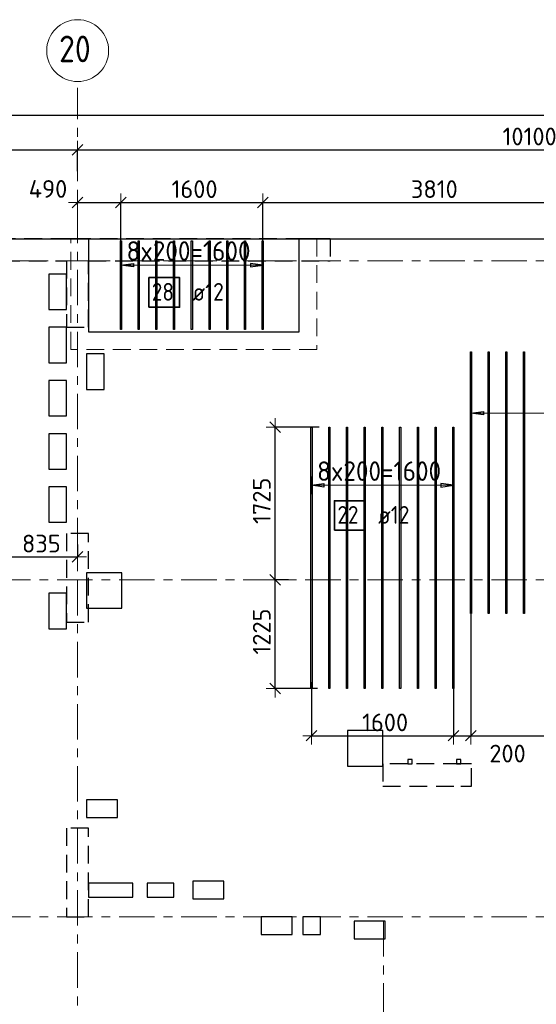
# Model space of a CAD drawing. Header units: metres. Extents: x -38 to 100, y -15 to 19.
# Tile 15 of 41: x 50.85 to 56.68, y 8.01 to 19.12. Entities that reach past the tile are written whole.
import ezdxf

# ---------------------------------------------------------------- set-up
doc = ezdxf.new("R2010")
doc.units = ezdxf.units.M
doc.header["$PDMODE"] = 65
for name, pattern in [('______11', [0.5, 0.4, -0.05, 0, -0.05]), ('______2', [0.27, 0.2, -0.07]), ('______5', [1.1, 0.8, -0.1, 0.1, -0.1])]:
    doc.linetypes.add(name, pattern=pattern)
for name, color, linetype, lineweight in [('XR$2$Осевая линия (1)', 7, '______5', 13), ('XR$2$Размерная линия (1)', 7, 'Continuous', 13), ('XR$3$Перекрытие (1)', 7, 'Continuous', 35), ('XR$3$Перекрытие (2)', 7, 'Continuous', 35), ('XR$3$Размерная линия (1)', 7, 'Continuous', 13), ('XR$5$Стена (1)', 7, 'Continuous', 35)]:
    doc.layers.add(name, color=color, linetype=linetype, lineweight=lineweight)
doc.layers.add('XR$3$Арм.стержн.Доп. Арм ниж.зоны У', color=7, linetype='Continuous', lineweight=35, true_color=0x1cff1c)
doc.styles.add('ISOCPEUR', font='txt')
doc.dimstyles.new('DIMSTYLE_3', dxfattribs={"dimtxt": 0.2, "dimasz": 0.2, "dimexe": 0, "dimexo": 0, "dimgap": 0.1, "dimtad": 2, "dimdec": 0, "dimlfac": 1000, "dimrnd": 5, "dimzin": 12, "dimdsep": 46, "dimtxsty": 'ISOCPEUR', "dimblk1": 'ALL_ML_STRICH', "dimblk2": 'ALL_ML_STRICH', "dimsah": 1, "dimcen": 0, "dimclrd": 7, "dimclre": 256, "dimclrt": 7, "dimadec": 0, "dimazin": 0, "dimtfac": 1, "dimtdec": 0, "dimtix": 1, "dimtmove": 2, "dimatfit": 3, "dimfxl": 0, "dimtzin": 0, "dimlwd": 0, "dimlwe": -3, "dimarcsym": 0})
doc.dimstyles.new('DIMSTYLE_6', dxfattribs={"dimtxt": 0.2, "dimasz": 0.2, "dimexe": 0, "dimexo": 0, "dimgap": 0.1, "dimtad": 2, "dimdec": 0, "dimlfac": 1000, "dimrnd": 5, "dimzin": 12, "dimdsep": 46, "dimtxsty": 'ISOCPEUR', "dimblk1": 'ALL_ML_STRICH', "dimblk2": 'ALL_ML_STRICH', "dimsah": 1, "dimcen": 0, "dimclrd": 7, "dimclre": 256, "dimclrt": 7, "dimadec": 0, "dimazin": 0, "dimtfac": 1, "dimtdec": 0, "dimtix": 1, "dimtmove": 2, "dimatfit": 3, "dimfxl": 0, "dimtvp": 1.2, "dimtzin": 0, "dimlwd": 0, "dimlwe": -3, "dimarcsym": 0})
doc.dimstyles.new('DIMSTYLE_7', dxfattribs={"dimtxt": 0.2, "dimasz": 0.2, "dimexe": 0, "dimexo": 0, "dimgap": 0.1, "dimtad": 0, "dimdec": 0, "dimlfac": 1000, "dimrnd": 5, "dimzin": 12, "dimdsep": 46, "dimtxsty": 'ISOCPEUR', "dimblk1": 'ALL_ML_STRICH', "dimblk2": 'ALL_ML_STRICH', "dimsah": 1, "dimcen": 0, "dimclrd": 7, "dimclre": 256, "dimclrt": 7, "dimadec": 0, "dimazin": 0, "dimtfac": 1, "dimtdec": 0, "dimtix": 1, "dimtmove": 2, "dimatfit": 3, "dimfxl": 0, "dimtvp": 1.2, "dimtzin": 0, "dimlwd": 0, "dimlwe": -3, "dimarcsym": 0})

# ---------------------------------------------------------------- blocks, each defined once
blk = doc.blocks.new('ALL_ML_STRICH')
at = {"color": 0, "linetype": 'ByBlock', "lineweight": -2}
for p, q in [((-1, 0), (0.5, 0)), ((-0.3, -0.3), (0.3, 0.3)), ((0, -0.5), (0, 0.5))]:
    blk.add_line(p, q, dxfattribs=at)
blk = doc.blocks.new('*D19')
at = {"layer": 'DEFPOINTS', "color": 7, "linetype": 'Continuous', "lineweight": 13, "transparency": 33554687}
for p in [(0.5, 18.043), (0.5, 17.947), (61.6, 17.12)]:
    blk.add_point(p, dxfattribs=at)
at = {"layer": 'XR$2$Размерная линия (1)', "color": 9, "linetype": 'Continuous', "lineweight": -2, "true_color": 0xc7c7c7, "transparency": 33554687}
for p, q in [((0.5, 17.967), (0.5, 18.043)), ((61.6, 17.14), (61.6, 18.043))]:
    blk.add_line(p, q, dxfattribs=at)
at = {"layer": 'XR$2$Размерная линия (1)', "color": 7, "linetype": 'Continuous', "lineweight": -2, "transparency": 33554687}
blk.add_line((0.5, 18.043), (61.6, 18.043), dxfattribs=at)
at = {"layer": 'XR$2$Размерная линия (1)', "color": 7, "linetype": 'Continuous', "lineweight": 13, "transparency": 33554687, "xscale": 0.2, "yscale": 0.2, "zscale": 0.2, "rotation": 180}
blk.add_blockref('ALL_ML_STRICH', (0.5, 18.043), dxfattribs=at)
at = {"layer": 'XR$2$Размерная линия (1)', "color": 7, "linetype": 'Continuous', "lineweight": 13, "transparency": 33554687, "xscale": 0.2, "yscale": 0.2, "zscale": 0.2}
blk.add_blockref('ALL_ML_STRICH', (61.6, 18.043), dxfattribs=at)
at = {"layer": 'XR$2$Размерная линия (1)', "color": 7, "linetype": 'Continuous', "lineweight": 13, "transparency": 33554687, "insert": (31.1, 18.193), "char_height": 0.2, "width": 1, "attachment_point": 5, "style": 'ISOCPEUR'}
blk.add_mtext('\\A1;{61100}', dxfattribs=at)
blk = doc.blocks.new('*D31')
at = {"layer": 'DEFPOINTS', "color": 7, "linetype": 'Continuous', "lineweight": 13, "transparency": 33554687}
for p in [(45.65, 17.653), (45.65, 17.62), (51.5, 17.39)]:
    blk.add_point(p, dxfattribs=at)
at = {"layer": 'XR$2$Размерная линия (1)', "color": 9, "linetype": 'Continuous', "lineweight": -2, "true_color": 0xc7c7c7, "transparency": 33554687}
for p, q in [((45.65, 17.64), (45.65, 17.653)), ((51.5, 17.41), (51.5, 17.653))]:
    blk.add_line(p, q, dxfattribs=at)
at = {"layer": 'XR$2$Размерная линия (1)', "color": 7, "linetype": 'Continuous', "lineweight": -2, "transparency": 33554687}
blk.add_line((45.65, 17.653), (51.5, 17.653), dxfattribs=at)
at = {"layer": 'XR$2$Размерная линия (1)', "color": 7, "linetype": 'Continuous', "lineweight": 13, "transparency": 33554687, "xscale": 0.2, "yscale": 0.2, "zscale": 0.2, "rotation": 180}
blk.add_blockref('ALL_ML_STRICH', (45.65, 17.653), dxfattribs=at)
at = {"layer": 'XR$2$Размерная линия (1)', "color": 7, "linetype": 'Continuous', "lineweight": 13, "transparency": 33554687, "xscale": 0.2, "yscale": 0.2, "zscale": 0.2}
blk.add_blockref('ALL_ML_STRICH', (51.5, 17.653), dxfattribs=at)
at = {"layer": 'XR$2$Размерная линия (1)', "color": 7, "linetype": 'Continuous', "lineweight": 13, "transparency": 33554687, "insert": (48.585, 17.803), "char_height": 0.2, "width": 0.8, "attachment_point": 5, "style": 'ISOCPEUR'}
blk.add_mtext('\\A1;{5850}', dxfattribs=at)
blk = doc.blocks.new('*D32')
at = {"layer": 'DEFPOINTS', "color": 7, "linetype": 'Continuous', "lineweight": 13, "transparency": 33554687}
for p in [(51.5, 17.653), (61.6, 17.491), (51.5, 17.39)]:
    blk.add_point(p, dxfattribs=at)
at = {"layer": 'XR$2$Размерная линия (1)', "color": 9, "linetype": 'Continuous', "lineweight": -2, "true_color": 0xc7c7c7, "transparency": 33554687}
for p, q in [((51.5, 17.41), (51.5, 17.653)), ((61.6, 17.511), (61.6, 17.653))]:
    blk.add_line(p, q, dxfattribs=at)
at = {"layer": 'XR$2$Размерная линия (1)', "color": 7, "linetype": 'Continuous', "lineweight": -2, "transparency": 33554687}
blk.add_line((51.5, 17.653), (61.6, 17.653), dxfattribs=at)
at = {"layer": 'XR$2$Размерная линия (1)', "color": 7, "linetype": 'Continuous', "lineweight": 13, "transparency": 33554687, "xscale": 0.2, "yscale": 0.2, "zscale": 0.2, "rotation": 180}
blk.add_blockref('ALL_ML_STRICH', (51.5, 17.653), dxfattribs=at)
at = {"layer": 'XR$2$Размерная линия (1)', "color": 7, "linetype": 'Continuous', "lineweight": 13, "transparency": 33554687, "xscale": 0.2, "yscale": 0.2, "zscale": 0.2}
blk.add_blockref('ALL_ML_STRICH', (61.6, 17.653), dxfattribs=at)
at = {"layer": 'XR$2$Размерная линия (1)', "color": 7, "linetype": 'Continuous', "lineweight": 13, "transparency": 33554687, "insert": (56.6, 17.803), "char_height": 0.2, "width": 1, "attachment_point": 5, "style": 'ISOCPEUR'}
blk.add_mtext('\\A1;{10100}', dxfattribs=at)
blk = doc.blocks.new('*D48')
at = {"layer": 'DEFPOINTS', "color": 7, "linetype": 'Continuous', "lineweight": 13, "transparency": 33554687}
for p in [(50.664, 13.417), (51.5, 13.219), (50.664, 13.06)]:
    blk.add_point(p, dxfattribs=at)
at = {"layer": 'XR$3$Размерная линия (1)', "color": 9, "linetype": 'Continuous', "lineweight": -2, "true_color": 0xc7c7c7, "transparency": 33554687}
for p, q in [((50.664, 13.397), (50.664, 13.06)), ((51.5, 13.199), (51.5, 13.06))]:
    blk.add_line(p, q, dxfattribs=at)
at = {"layer": 'XR$3$Размерная линия (1)', "color": 7, "linetype": 'Continuous', "lineweight": -2, "transparency": 33554687}
blk.add_line((50.664, 13.06), (51.5, 13.06), dxfattribs=at)
at = {"layer": 'XR$3$Размерная линия (1)', "color": 7, "linetype": 'Continuous', "lineweight": 13, "transparency": 33554687, "xscale": 0.2, "yscale": 0.2, "zscale": 0.2, "rotation": 180}
blk.add_blockref('ALL_ML_STRICH', (50.664, 13.06), dxfattribs=at)
at = {"layer": 'XR$3$Размерная линия (1)', "color": 7, "linetype": 'Continuous', "lineweight": 13, "transparency": 33554687, "xscale": 0.2, "yscale": 0.2, "zscale": 0.2}
blk.add_blockref('ALL_ML_STRICH', (51.5, 13.06), dxfattribs=at)
at = {"layer": 'XR$3$Размерная линия (1)', "color": 7, "linetype": 'Continuous', "lineweight": 13, "transparency": 33554687, "insert": (51.092, 13.21), "char_height": 0.2, "width": 0.6, "attachment_point": 5, "style": 'ISOCPEUR'}
blk.add_mtext('\\A1;{835}', dxfattribs=at)
blk = doc.blocks.new('*D62')
at = {"layer": 'DEFPOINTS', "color": 7, "linetype": 'Continuous', "lineweight": 13, "transparency": 33554687}
for p in [(54.14, 11.668), (55.74, 11.602), (54.14, 11.043)]:
    blk.add_point(p, dxfattribs=at)
at = {"layer": 'XR$3$Размерная линия (1)', "color": 9, "linetype": 'Continuous', "lineweight": -2, "true_color": 0xc7c7c7, "transparency": 33554687}
for p, q in [((54.14, 11.648), (54.14, 11.043)), ((55.74, 11.582), (55.74, 11.043))]:
    blk.add_line(p, q, dxfattribs=at)
at = {"layer": 'XR$3$Размерная линия (1)', "color": 7, "linetype": 'Continuous', "lineweight": -2, "transparency": 33554687}
blk.add_line((54.14, 11.043), (55.74, 11.043), dxfattribs=at)
at = {"layer": 'XR$3$Размерная линия (1)', "color": 7, "linetype": 'Continuous', "lineweight": 13, "transparency": 33554687, "xscale": 0.2, "yscale": 0.2, "zscale": 0.2, "rotation": 180}
blk.add_blockref('ALL_ML_STRICH', (54.14, 11.043), dxfattribs=at)
at = {"layer": 'XR$3$Размерная линия (1)', "color": 7, "linetype": 'Continuous', "lineweight": 13, "transparency": 33554687, "xscale": 0.2, "yscale": 0.2, "zscale": 0.2}
blk.add_blockref('ALL_ML_STRICH', (55.74, 11.043), dxfattribs=at)
at = {"layer": 'XR$3$Размерная линия (1)', "color": 7, "linetype": 'Continuous', "lineweight": 13, "transparency": 33554687, "insert": (54.97, 11.193), "char_height": 0.2, "width": 0.8, "attachment_point": 5, "style": 'ISOCPEUR'}
blk.add_mtext('\\A1;{1600}', dxfattribs=at)
blk = doc.blocks.new('*D63')
at = {"layer": 'DEFPOINTS', "color": 7, "linetype": 'Continuous', "lineweight": 13, "transparency": 33554687}
for p in [(55.938, 12.446), (55.74, 11.602), (55.74, 11.043)]:
    blk.add_point(p, dxfattribs=at)
at = {"layer": 'XR$3$Размерная линия (1)', "color": 9, "linetype": 'Continuous', "lineweight": -2, "true_color": 0xc7c7c7, "transparency": 33554687}
for p, q in [((55.938, 12.426), (55.938, 11.043)), ((55.74, 11.582), (55.74, 11.043))]:
    blk.add_line(p, q, dxfattribs=at)
at = {"layer": 'XR$3$Размерная линия (1)', "color": 7, "linetype": 'Continuous', "lineweight": -2, "transparency": 33554687}
blk.add_line((55.74, 11.043), (55.938, 11.043), dxfattribs=at)
at = {"layer": 'XR$3$Размерная линия (1)', "color": 7, "linetype": 'Continuous', "lineweight": 13, "transparency": 33554687, "xscale": 0.2, "yscale": 0.2, "zscale": 0.2, "rotation": 180}
blk.add_blockref('ALL_ML_STRICH', (55.74, 11.043), dxfattribs=at)
at = {"layer": 'XR$3$Размерная линия (1)', "color": 7, "linetype": 'Continuous', "lineweight": 13, "transparency": 33554687, "xscale": 0.2, "yscale": 0.2, "zscale": 0.2}
blk.add_blockref('ALL_ML_STRICH', (55.938, 11.043), dxfattribs=at)
at = {"layer": 'XR$3$Размерная линия (1)', "color": 7, "linetype": 'Continuous', "lineweight": 13, "transparency": 33554687, "insert": (56.351, 10.841), "char_height": 0.2, "width": 0.6, "attachment_point": 5, "style": 'ISOCPEUR'}
blk.add_mtext('\\A1;{200}', dxfattribs=at)
blk = doc.blocks.new('*D64')
at = {"layer": 'DEFPOINTS', "color": 7, "linetype": 'Continuous', "lineweight": 13, "transparency": 33554687}
for p in [(55.938, 12.446), (59.738, 12.473), (55.938, 11.043)]:
    blk.add_point(p, dxfattribs=at)
at = {"layer": 'XR$3$Размерная линия (1)', "color": 9, "linetype": 'Continuous', "lineweight": -2, "true_color": 0xc7c7c7, "transparency": 33554687}
for p, q in [((59.738, 12.453), (59.738, 11.043)), ((55.938, 12.426), (55.938, 11.043))]:
    blk.add_line(p, q, dxfattribs=at)
at = {"layer": 'XR$3$Размерная линия (1)', "color": 7, "linetype": 'Continuous', "lineweight": -2, "transparency": 33554687}
blk.add_line((55.938, 11.043), (59.738, 11.043), dxfattribs=at)
at = {"layer": 'XR$3$Размерная линия (1)', "color": 7, "linetype": 'Continuous', "lineweight": 13, "transparency": 33554687, "xscale": 0.2, "yscale": 0.2, "zscale": 0.2, "rotation": 180}
blk.add_blockref('ALL_ML_STRICH', (55.938, 11.043), dxfattribs=at)
at = {"layer": 'XR$3$Размерная линия (1)', "color": 7, "linetype": 'Continuous', "lineweight": 13, "transparency": 33554687, "xscale": 0.2, "yscale": 0.2, "zscale": 0.2}
blk.add_blockref('ALL_ML_STRICH', (59.738, 11.043), dxfattribs=at)
at = {"layer": 'XR$3$Размерная линия (1)', "color": 7, "linetype": 'Continuous', "lineweight": 13, "transparency": 33554687, "insert": (57.848, 11.193), "char_height": 0.2, "width": 0.8, "attachment_point": 5, "style": 'ISOCPEUR'}
blk.add_mtext('\\A1;{3800}', dxfattribs=at)
blk = doc.blocks.new('*D66')
at = {"layer": 'DEFPOINTS', "color": 7, "linetype": 'Continuous', "lineweight": 13, "transparency": 33554687}
for p in [(51.5, 17.059), (51.5, 17.013), (51.99, 16.536)]:
    blk.add_point(p, dxfattribs=at)
at = {"layer": 'XR$3$Размерная линия (1)', "color": 9, "linetype": 'Continuous', "lineweight": -2, "true_color": 0xc7c7c7, "transparency": 33554687}
for p, q in [((51.5, 17.033), (51.5, 17.059)), ((51.99, 16.556), (51.99, 17.059))]:
    blk.add_line(p, q, dxfattribs=at)
at = {"layer": 'XR$3$Размерная линия (1)', "color": 7, "linetype": 'Continuous', "lineweight": -2, "transparency": 33554687}
blk.add_line((51.5, 17.059), (51.99, 17.059), dxfattribs=at)
at = {"layer": 'XR$3$Размерная линия (1)', "color": 7, "linetype": 'Continuous', "lineweight": 13, "transparency": 33554687, "xscale": 0.2, "yscale": 0.2, "zscale": 0.2, "rotation": 180}
blk.add_blockref('ALL_ML_STRICH', (51.5, 17.059), dxfattribs=at)
at = {"layer": 'XR$3$Размерная линия (1)', "color": 7, "linetype": 'Continuous', "lineweight": 13, "transparency": 33554687, "xscale": 0.2, "yscale": 0.2, "zscale": 0.2}
blk.add_blockref('ALL_ML_STRICH', (51.99, 17.059), dxfattribs=at)
at = {"layer": 'XR$3$Размерная линия (1)', "color": 7, "linetype": 'Continuous', "lineweight": 13, "transparency": 33554687, "insert": (51.167, 17.211), "char_height": 0.2, "width": 0.6, "attachment_point": 5, "style": 'ISOCPEUR'}
blk.add_mtext('\\A1;{490}', dxfattribs=at)
blk = doc.blocks.new('*D67')
at = {"layer": 'DEFPOINTS', "color": 7, "linetype": 'Continuous', "lineweight": 13, "transparency": 33554687}
for p in [(51.99, 17.059), (51.99, 16.536), (53.59, 16.527)]:
    blk.add_point(p, dxfattribs=at)
at = {"layer": 'XR$3$Размерная линия (1)', "color": 9, "linetype": 'Continuous', "lineweight": -2, "true_color": 0xc7c7c7, "transparency": 33554687}
for p, q in [((51.99, 16.556), (51.99, 17.059)), ((53.59, 16.547), (53.59, 17.059))]:
    blk.add_line(p, q, dxfattribs=at)
at = {"layer": 'XR$3$Размерная линия (1)', "color": 7, "linetype": 'Continuous', "lineweight": -2, "transparency": 33554687}
blk.add_line((51.99, 17.059), (53.59, 17.059), dxfattribs=at)
at = {"layer": 'XR$3$Размерная линия (1)', "color": 7, "linetype": 'Continuous', "lineweight": 13, "transparency": 33554687, "xscale": 0.2, "yscale": 0.2, "zscale": 0.2, "rotation": 180}
blk.add_blockref('ALL_ML_STRICH', (51.99, 17.059), dxfattribs=at)
at = {"layer": 'XR$3$Размерная линия (1)', "color": 7, "linetype": 'Continuous', "lineweight": 13, "transparency": 33554687, "xscale": 0.2, "yscale": 0.2, "zscale": 0.2}
blk.add_blockref('ALL_ML_STRICH', (53.59, 17.059), dxfattribs=at)
at = {"layer": 'XR$3$Размерная линия (1)', "color": 7, "linetype": 'Continuous', "lineweight": 13, "transparency": 33554687, "insert": (52.82, 17.209), "char_height": 0.2, "width": 0.8, "attachment_point": 5, "style": 'ISOCPEUR'}
blk.add_mtext('\\A1;{1600}', dxfattribs=at)
blk = doc.blocks.new('*D68')
at = {"layer": 'DEFPOINTS', "color": 7, "linetype": 'Continuous', "lineweight": 13, "transparency": 33554687}
for p in [(53.59, 17.059), (53.59, 16.527), (57.4, 16.549)]:
    blk.add_point(p, dxfattribs=at)
at = {"layer": 'XR$3$Размерная линия (1)', "color": 9, "linetype": 'Continuous', "lineweight": -2, "true_color": 0xc7c7c7, "transparency": 33554687}
for p, q in [((53.59, 16.547), (53.59, 17.059)), ((57.4, 16.569), (57.4, 17.059))]:
    blk.add_line(p, q, dxfattribs=at)
at = {"layer": 'XR$3$Размерная линия (1)', "color": 7, "linetype": 'Continuous', "lineweight": -2, "transparency": 33554687}
blk.add_line((53.59, 17.059), (57.4, 17.059), dxfattribs=at)
at = {"layer": 'XR$3$Размерная линия (1)', "color": 7, "linetype": 'Continuous', "lineweight": 13, "transparency": 33554687, "xscale": 0.2, "yscale": 0.2, "zscale": 0.2, "rotation": 180}
blk.add_blockref('ALL_ML_STRICH', (53.59, 17.059), dxfattribs=at)
at = {"layer": 'XR$3$Размерная линия (1)', "color": 7, "linetype": 'Continuous', "lineweight": 13, "transparency": 33554687, "xscale": 0.2, "yscale": 0.2, "zscale": 0.2}
blk.add_blockref('ALL_ML_STRICH', (57.4, 17.059), dxfattribs=at)
at = {"layer": 'XR$3$Размерная линия (1)', "color": 7, "linetype": 'Continuous', "lineweight": 13, "transparency": 33554687, "insert": (55.525, 17.209), "char_height": 0.2, "width": 0.8, "attachment_point": 5, "style": 'ISOCPEUR'}
blk.add_mtext('\\A1;{3810}', dxfattribs=at)
blk = doc.blocks.new('*D72')
at = {"layer": 'DEFPOINTS', "color": 7, "linetype": 'Continuous', "lineweight": 13, "transparency": 33554687}
for p in [(53.862, 12.8), (53.728, 11.575), (54.226, 11.575)]:
    blk.add_point(p, dxfattribs=at)
at = {"layer": 'XR$3$Размерная линия (1)', "color": 9, "linetype": 'Continuous', "lineweight": -2, "true_color": 0xc7c7c7, "transparency": 33554687}
for p, q in [((53.882, 12.8), (53.728, 12.8)), ((54.206, 11.575), (53.728, 11.575))]:
    blk.add_line(p, q, dxfattribs=at)
at = {"layer": 'XR$3$Размерная линия (1)', "color": 7, "linetype": 'Continuous', "lineweight": -2, "transparency": 33554687}
blk.add_line((53.728, 11.575), (53.728, 12.8), dxfattribs=at)
at = {"layer": 'XR$3$Размерная линия (1)', "color": 7, "linetype": 'Continuous', "lineweight": 13, "transparency": 33554687, "xscale": 0.2, "yscale": 0.2, "zscale": 0.2}
for p, rotation in [((53.728, 12.8), 90), ((53.728, 11.575), 270)]:
    blk.add_blockref('ALL_ML_STRICH', p, dxfattribs=dict(at, rotation=rotation))
at = {"layer": 'XR$3$Размерная линия (1)', "color": 7, "linetype": 'Continuous', "lineweight": 13, "transparency": 33554687, "insert": (53.578, 12.218), "char_height": 0.2, "width": 0.8, "attachment_point": 5, "rotation": 90, "style": 'ISOCPEUR'}
blk.add_mtext('\\A1;{1225}', dxfattribs=at)
blk = doc.blocks.new('*D73')
at = {"layer": 'DEFPOINTS', "color": 7, "linetype": 'Continuous', "lineweight": 13, "transparency": 33554687}
for p in [(54.247, 14.525), (53.728, 12.8), (53.862, 12.8)]:
    blk.add_point(p, dxfattribs=at)
at = {"layer": 'XR$3$Размерная линия (1)', "color": 9, "linetype": 'Continuous', "lineweight": -2, "true_color": 0xc7c7c7, "transparency": 33554687}
for p, q in [((54.227, 14.525), (53.728, 14.525)), ((53.882, 12.8), (53.728, 12.8))]:
    blk.add_line(p, q, dxfattribs=at)
at = {"layer": 'XR$3$Размерная линия (1)', "color": 7, "linetype": 'Continuous', "lineweight": -2, "transparency": 33554687}
blk.add_line((53.728, 12.8), (53.728, 14.525), dxfattribs=at)
at = {"layer": 'XR$3$Размерная линия (1)', "color": 7, "linetype": 'Continuous', "lineweight": 13, "transparency": 33554687, "xscale": 0.2, "yscale": 0.2, "zscale": 0.2}
for p, rotation in [((53.728, 14.525), 90), ((53.728, 12.8), 270)]:
    blk.add_blockref('ALL_ML_STRICH', p, dxfattribs=dict(at, rotation=rotation))
at = {"layer": 'XR$3$Размерная линия (1)', "color": 7, "linetype": 'Continuous', "lineweight": 13, "transparency": 33554687, "insert": (53.578, 13.693), "char_height": 0.2, "width": 0.8, "attachment_point": 5, "rotation": 90, "style": 'ISOCPEUR'}
blk.add_mtext('\\A1;{1725}', dxfattribs=at)

msp = doc.modelspace()

# ---------------------------------------------------------------- linework, layer by layer
at = {"layer": 'XR$2$Осевая линия (1)', "color": 253, "linetype": '______11', "lineweight": 13, "true_color": 0xa0a0a0, "transparency": 33554687}
for p, q in [((51.5, 6.8), (51.5, 18.35)), ((-2.63, 16.4), (62.6, 16.4)), ((-2.63, 12.8), (62.6, 12.8)), ((-2.63, 9), (62.6, 9)), ((54.95, -2.65), (54.95, 8.98))]:
    msp.add_line(p, q, dxfattribs=at)
at = {"layer": 'XR$2$Осевая линия (1)', "color": 7, "linetype": 'Continuous', "lineweight": 13, "transparency": 33554687}
msp.add_circle((51.5018, 18.7712), 0.3493, dxfattribs=at)
at = {"layer": 'XR$3$Арм.стержн.Доп. Арм ниж.зоны У', "color": 253, "linetype": 'Continuous', "lineweight": -3, "true_color": 0xa0a0a0, "transparency": 33554687}
for p, q in [((51.99, 16.3512), (51.99, 16.4512)), ((53.59, 16.3512), (53.59, 16.4512)), ((51.99, 16.3512), (51.99, 16.2512)), ((53.59, 16.3512), (53.59, 16.2512)), ((55.9382, 14.6809), (55.9382, 14.7809)), ((55.9382, 14.6809), (55.9382, 14.5809)), ((54.1396, 13.8676), (54.1396, 13.9676)), ((55.7396, 13.8676), (55.7396, 13.9676)), ((54.1396, 13.8676), (54.1396, 13.7676)), ((55.7396, 13.8676), (55.7396, 13.7676))]:
    msp.add_line(p, q, dxfattribs=at)
at = {"layer": 'XR$3$Арм.стержн.Доп. Арм ниж.зоны У', "color": 7, "linetype": 'Continuous', "lineweight": 25, "transparency": 33554687}
for p, q in [((51.99, 16.3512), (52.13, 16.3712)), ((52.13, 16.3312), (51.99, 16.3512)), ((52.13, 16.3712), (52.13, 16.3312)), ((53.59, 16.3512), (53.45, 16.3712)), ((53.45, 16.3712), (53.45, 16.3312)), ((53.45, 16.3312), (53.59, 16.3512)), ((55.9382, 14.6809), (56.0782, 14.7009)), ((56.0782, 14.6609), (55.9382, 14.6809)), ((56.0782, 14.7009), (56.0782, 14.6609)), ((54.1396, 13.8676), (54.2796, 13.8876)), ((54.2796, 13.8876), (54.2796, 13.8476)), ((55.7396, 13.8676), (55.5996, 13.8876)), ((55.5996, 13.8876), (55.5996, 13.8476)), ((54.2796, 13.8476), (54.1396, 13.8676)), ((55.5996, 13.8476), (55.7396, 13.8676))]:
    msp.add_line(p, q, dxfattribs=at)
at = {"layer": 'XR$3$Арм.стержн.Доп. Арм ниж.зоны У', "color": 7, "linetype": 'Continuous', "lineweight": 13, "transparency": 33554687}
for p, q in [((51.99, 16.3512), (51.99, 16.3512)), ((51.99, 16.3512), (53.59, 16.3512)), ((53.59, 16.3512), (53.59, 16.3512)), ((55.9382, 14.6809), (55.9382, 14.6809)), ((54.1396, 13.8676), (54.1396, 13.8676)), ((54.1396, 13.8676), (55.7396, 13.8676)), ((55.7396, 13.8676), (55.7396, 13.8676))]:
    msp.add_line(p, q, dxfattribs=at)
at = {"layer": 'XR$3$Арм.стержн.Доп. Арм ниж.зоны У', "color": 34, "linetype": 'Continuous', "lineweight": 25, "transparency": 33554687}
for points in [[(51.996, 16.625), (51.996, 15.625), (51.984, 15.625), (51.984, 16.625), (51.996, 16.625)], [(52.196, 16.625), (52.196, 15.625), (52.184, 15.625), (52.184, 16.625), (52.196, 16.625)], [(52.396, 16.625), (52.396, 15.625), (52.384, 15.625), (52.384, 16.625), (52.396, 16.625)], [(52.596, 16.625), (52.596, 15.625), (52.584, 15.625), (52.584, 16.625), (52.596, 16.625)], [(52.796, 16.625), (52.796, 15.625), (52.784, 15.625), (52.784, 16.625), (52.796, 16.625)], [(52.996, 16.625), (52.996, 15.625), (52.984, 15.625), (52.984, 16.625), (52.996, 16.625)], [(53.196, 16.625), (53.196, 15.625), (53.184, 15.625), (53.184, 16.625), (53.196, 16.625)], [(53.396, 16.625), (53.396, 15.625), (53.384, 15.625), (53.384, 16.625), (53.396, 16.625)], [(53.596, 16.625), (53.596, 15.625), (53.584, 15.625), (53.584, 16.625), (53.596, 16.625)], [(55.9322, 12.4225), (55.9322, 15.3725), (55.9442, 15.3725), (55.9442, 12.4225), (55.9322, 12.4225)], [(56.1322, 12.4225), (56.1322, 15.3725), (56.1442, 15.3725), (56.1442, 12.4225), (56.1322, 12.4225)], [(56.3322, 12.4225), (56.3322, 15.3725), (56.3442, 15.3725), (56.3442, 12.4225), (56.3322, 12.4225)], [(56.5322, 12.4225), (56.5322, 15.3725), (56.5442, 15.3725), (56.5442, 12.4225), (56.5322, 12.4225)], [(54.1336, 11.5752), (54.1336, 14.5252), (54.1456, 14.5252), (54.1456, 11.5752), (54.1336, 11.5752)], [(54.3336, 11.5752), (54.3336, 14.5252), (54.3456, 14.5252), (54.3456, 11.5752), (54.3336, 11.5752)], [(54.5336, 11.5752), (54.5336, 14.5252), (54.5456, 14.5252), (54.5456, 11.5752), (54.5336, 11.5752)], [(54.7336, 11.5752), (54.7336, 14.5252), (54.7456, 14.5252), (54.7456, 11.5752), (54.7336, 11.5752)], [(54.9336, 11.5752), (54.9336, 14.5252), (54.9456, 14.5252), (54.9456, 11.5752), (54.9336, 11.5752)], [(55.1336, 11.5752), (55.1336, 14.5252), (55.1456, 14.5252), (55.1456, 11.5752), (55.1336, 11.5752)], [(55.3336, 11.5752), (55.3336, 14.5252), (55.3456, 14.5252), (55.3456, 11.5752), (55.3336, 11.5752)], [(55.5336, 11.5752), (55.5336, 14.5252), (55.5456, 14.5252), (55.5456, 11.5752), (55.5336, 11.5752)], [(55.7336, 11.5752), (55.7336, 14.5252), (55.7456, 14.5252), (55.7456, 11.5752), (55.7336, 11.5752)]]:
    msp.add_lwpolyline(points, dxfattribs=at)
at = {"layer": 'XR$3$Арм.стержн.Доп. Арм ниж.зоны У', "color": 7, "linetype": 'Continuous', "lineweight": 35, "transparency": 33554687}
for points in [[(52.3048, 15.8769), (52.6515, 15.8769), (52.6515, 16.2102), (52.3048, 16.2102), (52.3048, 15.8769)], [(54.3983, 13.3605), (54.7449, 13.3605), (54.7449, 13.6938), (54.3983, 13.6938), (54.3983, 13.3605)]]:
    msp.add_lwpolyline(points, dxfattribs=at)
at = {"layer": 'XR$3$Арм.стержн.Доп. Арм ниж.зоны У', "color": 7, "linetype": 'Continuous', "lineweight": 13, "transparency": 33554687}
msp.add_lwpolyline([(55.9382, 14.6809), (56.8752, 14.6809), (56.8752, 14.6809), (59.7382, 14.6809)], dxfattribs=at)
at = {"layer": 'XR$3$Перекрытие (1)', "color": 7, "linetype": 'Continuous', "lineweight": 25, "transparency": 33554687}
for p, q in [((48.5105, 16.65), (51.625, 16.65)), ((51.625, 16.65), (51.625, 15.6)), ((54, 15.6), (54, 16.65)), ((54, 16.65), (61.85, 16.65)), ((51.175, 16.25), (51.175, 15.85)), ((51.375, 16.25), (51.175, 16.25)), ((51.375, 15.85), (51.375, 16.25)), ((51.175, 15.85), (51.375, 15.85)), ((51.175, 15.65), (51.175, 15.25)), ((51.375, 15.65), (51.175, 15.65)), ((51.375, 15.25), (51.375, 15.65)), ((51.625, 15.6), (54, 15.6)), ((51.6, 15.35), (51.6, 14.95)), ((51.8, 15.35), (51.6, 15.35)), ((51.8, 14.95), (51.8, 15.35)), ((51.175, 15.25), (51.375, 15.25)), ((51.175, 15.05), (51.175, 14.65)), ((51.375, 15.05), (51.175, 15.05)), ((51.375, 14.65), (51.375, 15.05)), ((51.6, 14.95), (51.8, 14.95)), ((51.175, 14.65), (51.375, 14.65)), ((51.175, 14.45), (51.175, 14.05)), ((51.375, 14.45), (51.175, 14.45)), ((51.375, 14.05), (51.375, 14.45)), ((51.175, 14.05), (51.375, 14.05)), ((51.175, 13.85), (51.175, 13.45)), ((51.375, 13.85), (51.175, 13.85)), ((51.375, 13.45), (51.375, 13.85)), ((51.175, 13.45), (51.375, 13.45)), ((51.6, 12.88), (51.6, 12.48)), ((52, 12.88), (51.6, 12.88)), ((52, 12.48), (52, 12.88)), ((51.175, 12.65), (51.175, 12.25)), ((51.375, 12.65), (51.175, 12.65)), ((51.375, 12.25), (51.375, 12.65)), ((51.6, 12.48), (52, 12.48)), ((51.175, 12.25), (51.375, 12.25)), ((54.545, 11.1), (54.545, 10.7)), ((54.945, 11.1), (54.545, 11.1)), ((54.945, 10.7), (54.945, 11.1)), ((55.225, 10.775), (55.225, 10.725)), ((55.275, 10.775), (55.225, 10.775)), ((55.275, 10.725), (55.275, 10.775)), ((55.775, 10.775), (55.775, 10.725)), ((55.825, 10.775), (55.775, 10.775)), ((55.825, 10.725), (55.825, 10.775)), ((54.545, 10.7), (54.945, 10.7)), ((55.225, 10.725), (55.275, 10.725)), ((55.775, 10.725), (55.825, 10.725)), ((51.6, 10.32), (51.6, 10.12)), ((51.95, 10.32), (51.6, 10.32)), ((51.95, 10.12), (51.95, 10.32)), ((51.6, 10.12), (51.95, 10.12)), ((51.625, 9.38), (51.625, 9.22)), ((52.125, 9.38), (51.625, 9.38)), ((52.125, 9.22), (52.125, 9.38)), ((52.285, 9.38), (52.285, 9.22)), ((52.585, 9.38), (52.285, 9.38)), ((52.585, 9.22), (52.585, 9.38)), ((52.8, 9.4019), (52.8, 9.2019)), ((53.15, 9.4019), (52.8, 9.4019)), ((53.15, 9.2019), (53.15, 9.4019)), ((51.625, 9.22), (52.125, 9.22)), ((52.285, 9.22), (52.585, 9.22)), ((52.8, 9.2019), (53.15, 9.2019)), ((53.57, 9), (53.57, 8.8)), ((53.92, 9), (53.57, 9)), ((53.92, 8.8), (53.92, 9)), ((54.04, 9), (54.04, 8.8)), ((54.24, 9), (54.04, 9)), ((54.24, 8.8), (54.24, 9)), ((54.62, 8.95), (54.62, 8.75)), ((54.97, 8.95), (54.62, 8.95)), ((54.97, 8.75), (54.97, 8.95)), ((53.57, 8.8), (53.92, 8.8)), ((54.04, 8.8), (54.24, 8.8)), ((54.62, 8.75), (54.97, 8.75))]:
    msp.add_line(p, q, dxfattribs=at)
at = {"layer": 'XR$3$Перекрытие (2)', "color": 7, "linetype": '______2', "lineweight": 18, "transparency": 33554687}
for p, q in [((51.425, 15.4), (51.425, 16.65)), ((54.2, 16.65), (54.2, 15.4)), ((54.2, 15.4), (51.425, 15.4))]:
    msp.add_line(p, q, dxfattribs=at)
at = {"layer": 'XR$3$Перекрытие (2)', "color": 7, "linetype": 'Continuous', "lineweight": 25, "transparency": 33554687}
msp.add_line((51.625, 16.65), (54, 16.65), dxfattribs=at)
at = {"layer": 'XR$5$Стена (1)', "color": 253, "linetype": '______2', "lineweight": -3, "true_color": 0xa0a0a0, "transparency": 33554687}
for p, q in [((51.4, 16.65), (45.85, 16.65)), ((51.6, 16.65), (51.4, 16.65)), ((54.05, 16.65), (51.6, 16.65)), ((54.05, 16.65), (54.25, 16.65)), ((54.25, 16.65), (54.05, 16.65)), ((54.3501, 16.65), (54.25, 16.65)), ((54.3501, 16.65), (54.3501, 16.4)), ((45.85, 16.4), (51.375, 16.4)), ((51.375, 16.4), (51.375, 15.65)), ((51.625, 15.65), (51.625, 16.4)), ((51.625, 16.4), (54.3501, 16.4)), ((51.375, 15.65), (51.625, 15.65)), ((51.375, 13.325), (51.375, 12.325)), ((51.625, 13.325), (51.375, 13.325)), ((51.625, 12.325), (51.625, 13.325)), ((51.375, 12.325), (51.625, 12.325)), ((55.825, 10.725), (54.945, 10.725)), ((54.945, 10.725), (54.945, 10.475)), ((55.945, 10.725), (55.825, 10.725)), ((55.945, 10.475), (55.945, 10.725)), ((54.945, 10.475), (55.825, 10.475)), ((55.825, 10.475), (55.945, 10.475)), ((51.375, 10), (51.375, 9)), ((51.625, 10), (51.375, 10)), ((51.625, 9), (51.625, 10)), ((51.375, 9), (51.625, 9))]:
    msp.add_line(p, q, dxfattribs=at)

# ---------------------------------------------------------------- texts
at = {"layer": 'XR$2$Осевая линия (1)', "color": 7, "linetype": 'Continuous', "lineweight": 13, "transparency": 33554687, "insert": (51.2918, 18.6407), "char_height": 0.3, "width": 0.550812, "attachment_point": 7, "style": 'ISOCPEUR'}
msp.add_mtext('\\W0.87;20', dxfattribs=at)
at = {"layer": 'XR$3$Арм.стержн.Доп. Арм ниж.зоны У', "color": 7, "linetype": 'Continuous', "lineweight": 13, "transparency": 33554687, "char_height": 0.22, "width": 1.59871, "attachment_point": 7, "style": 'ISOCPEUR'}
for insert in [(52.053, 16.4012), (54.2026, 13.9176)]:
    msp.add_mtext('\\W0.94;8x200=1600', dxfattribs=dict(at, insert=insert))
at = {"layer": 'XR$3$Арм.стержн.Доп. Арм ниж.зоны У', "color": 7, "linetype": 'Continuous', "lineweight": 25, "transparency": 33554687, "char_height": 0.2, "attachment_point": 7, "style": 'ISOCPEUR'}
for s, insert, width in [('\\W0.87;28', (52.3382, 15.9502), 0.367208), ('\\W0.89; ø12 ', (52.6848, 15.9502), 0.749105), ('\\W0.87;22', (54.4316, 13.4338), 0.367208), ('\\W0.89; ø12 ', (54.7783, 13.4338), 0.749105)]:
    msp.add_mtext(s, dxfattribs=dict(at, insert=insert, width=width))

# ---------------------------------------------------------------- dimensions: what is measured, and where the dimension line sits
at = {"layer": 'XR$2$Размерная линия (1)', "color": 7, "linetype": 'Continuous', "lineweight": 13, "transparency": 33554687}
for base, p1, p2, picture, middle in [((61.6, 18.0429), (0.5, 17.9668), (61.6, 17.1397), '*D19', (31.1, 18.1929)), ((51.5, 17.6528), (45.65, 17.6402), (51.5, 17.4096), '*D31', (48.585, 17.8028)), ((61.6, 17.6528), (51.5, 17.4096), (61.6, 17.5112), '*D32', (56.6, 17.8028))]:
    dim = msp.add_linear_dim(base=base, p1=p1, p2=p2, dimstyle='DIMSTYLE_3', override={"dimpost": '<>', "dimclrd": 7, "dimclre": 9, "dimclrt": 7, "dimlwd": 0, "dimlwe": 65533}, dxfattribs=at)
    dim.commit()
    dim.dimension.update_dxf_attribs({"geometry": picture, "text_midpoint": middle, "dimtype": 160})
at = {"layer": 'XR$3$Размерная линия (1)', "color": 7, "linetype": 'Continuous', "lineweight": 13, "transparency": 33554687}
for base, p1, p2, dimstyle, picture, middle in [((51.99, 17.0593), (51.5, 17.0332), (51.99, 16.556), 'DIMSTYLE_6', '*D66', (51.1672, 17.2113)), ((53.59, 17.0593), (51.99, 16.556), (53.59, 16.5472), 'DIMSTYLE_3', '*D67', (52.82, 17.2093)), ((57.4, 17.0593), (53.59, 16.5472), (57.4, 16.5694), 'DIMSTYLE_3', '*D68', (55.525, 17.2093)), ((51.5, 13.0596), (50.6643, 13.3965), (51.5, 13.1995), 'DIMSTYLE_3', '*D48', (51.0921, 13.2096)), ((55.9382, 11.0432), (55.7396, 11.5822), (55.9382, 12.4258), 'DIMSTYLE_7', '*D63', (56.3509, 10.8412)), ((59.7382, 11.0432), (55.9382, 12.4258), (59.7382, 12.453), 'DIMSTYLE_3', '*D64', (57.8482, 11.1932)), ((55.7396, 11.0432), (54.1396, 11.6479), (55.7396, 11.5822), 'DIMSTYLE_3', '*D62', (54.9696, 11.1932))]:
    dim = msp.add_linear_dim(base=base, p1=p1, p2=p2, dimstyle=dimstyle, override={"dimpost": '<>', "dimclrd": 7, "dimclre": 9, "dimclrt": 7, "dimlwd": 0, "dimlwe": 65533}, dxfattribs=at)
    dim.commit()
    dim.dimension.update_dxf_attribs({"geometry": picture, "text_midpoint": middle, "dimtype": 160})
for base, p1, p2, picture, middle in [((53.7277, 14.5252), (53.8822, 12.8), (54.227, 14.5252), '*D73', (53.5777, 13.6926)), ((53.7277, 12.8), (54.2057, 11.5752), (53.8822, 12.8), '*D72', (53.5777, 12.2176))]:
    dim = msp.add_linear_dim(base=base, p1=p1, p2=p2, angle=90, dimstyle='DIMSTYLE_3', override={"dimpost": '<>', "dimclrd": 7, "dimclre": 9, "dimclrt": 7, "dimlwd": 0, "dimlwe": 65533}, dxfattribs=at)
    dim.commit()
    dim.dimension.update_dxf_attribs({"geometry": picture, "text_midpoint": middle, "dimtype": 160})

doc.saveas('drawing.dxf')
